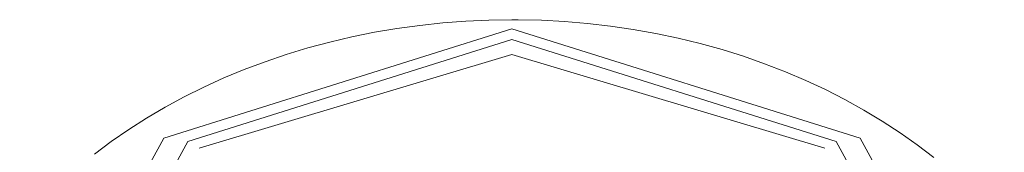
# Model space of a CAD drawing. Header units: inches. Extents: x -332 to 1204, y -60 to 270.
# Tile 55 of 91: x 358.655 to 359.999, y 9.854 to 10.034. Entities that reach past the tile are written whole.
import ezdxf

# ---------------------------------------------------------------- set-up
doc = ezdxf.new("R2010")
doc.units = ezdxf.units.IN
doc.header["$MEASUREMENT"] = 0
doc.layers.add('P-SANR-FIXT', color=6, linetype='Continuous', lineweight=9)

# ---------------------------------------------------------------- blocks, each defined once
blk = doc.blocks.new('SSG_Safety_Station_Shower_Eyewash_PLA_3_ - Default-V17-WASTE AND VENT RISER DIAGRAM')
at = {"layer": 'P-SANR-FIXT', "color": 10}
for p, q in [((-256.4731, 9.9868), (-256.9001, 9.8592)), ((-256.0461, 9.8592), (-256.4731, 9.9868))]:
    blk.add_line(p, q, dxfattribs=at)
at = {"layer": 'P-SANR-FIXT', "color": 254}
for points in [[(-256.4731, 10.0343, 0), (-256.5047, 10.0338, 0), (-256.5362, 10.0324, 0), (-256.5676, 10.03, 0), (-256.5989, 10.0266, 0), (-256.63, 10.0223, 0), (-256.6609, 10.0171, 0), (-256.6915, 10.0109, 0), (-256.7217, 10.0039, 0), (-256.7516, 9.9959, 0), (-256.781, 9.9869, 0), (-256.81, 9.9771, 0), (-256.8385, 9.9664, 0), (-256.8664, 9.9549, 0), (-256.8937, 9.9425, 0), (-256.9204, 9.9292, 0), (-256.9464, 9.9152, 0), (-256.9716, 9.9003, 0), (-256.9961, 9.8847, 0), (-257.0198, 9.8683, 0), (-257.0426, 9.8512, 0)], [(-255.8975, 9.8464, 0), (-255.9201, 9.8637, 0), (-255.9435, 9.8803, 0), (-255.9678, 9.8962, 0), (-255.9929, 9.9112, 0), (-256.0187, 9.9255, 0), (-256.0451, 9.939, 0), (-256.0723, 9.9516, 0), (-256.1, 9.9634, 0), (-256.1284, 9.9743, 0), (-256.1572, 9.9844, 0), (-256.1865, 9.9935, 0), (-256.2163, 10.0018, 0), (-256.2464, 10.0091, 0), (-256.2769, 10.0155, 0), (-256.3077, 10.021, 0), (-256.3388, 10.0256, 0), (-256.37, 10.0292, 0), (-256.4014, 10.0318, 0), (-256.4329, 10.0335, 0), (-256.4645, 10.0342, 0), (-256.4731, 10.0343, 0)], [(-256.4731, 10.022, 0), (-256.9481, 9.8729, 0), (-257.1449, 9.513, 0), (-256.9481, 9.153, 0), (-256.4731, 9.0039, 0)], [(-256.4731, 9.0039, 0), (-255.9981, 9.153, 0), (-255.8013, 9.513, 0), (-255.9981, 9.8729, 0), (-256.4731, 10.022, 0)], [(-256.4731, 9.0595, 0), (-256.9153, 9.1983, 0), (-257.0984, 9.5334, 0), (-256.9153, 9.8684, 0), (-256.4731, 10.0072, 0)], [(-256.4731, 10.0072, 0), (-256.0309, 9.8684, 0), (-255.8477, 9.5334, 0), (-256.0309, 9.1983, 0), (-256.4731, 9.0595, 0)]]:
    blk.add_polyline3d(points, dxfattribs=at)

msp = doc.modelspace()

# ---------------------------------------------------------------- block references
at = {"layer": 'P-SANR-FIXT', "color": 10}
msp.add_blockref('SSG_Safety_Station_Shower_Eyewash_PLA_3_ - Default-V17-WASTE AND VENT RISER DIAGRAM', (615.8002, 0), dxfattribs=at)

doc.saveas('drawing.dxf')
